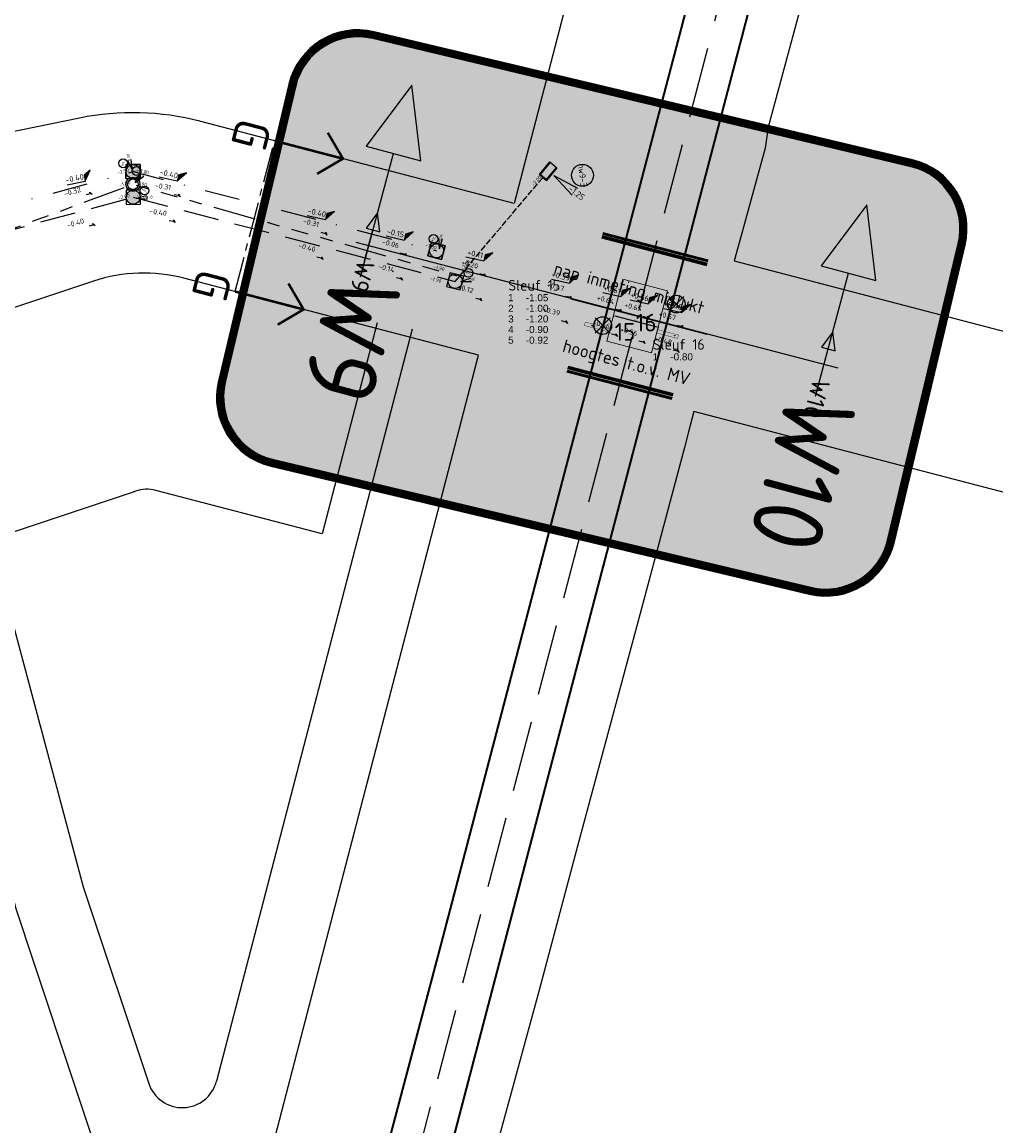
# Model space of a CAD drawing. Extents: x 102676 to 106538, y 417474 to 420545.
# Tile 5 of 112: x 103297 to 103434, y 418533 to 418689. Entities that reach past the tile are written whole.
import ezdxf
from ezdxf.enums import TextEntityAlignment as Align

# ---------------------------------------------------------------- set-up
doc = ezdxf.new("R2010")
doc.units = 0
for name, pattern in [('DGN Style 3', [14.040647, 10.029034, -4.011614]), ('RI-DRAINAGE', [19.2, 6, -1.8, 1.8, -1.8, 2.4, -1.8, 1.8, -1.8]), ('RI-HWA', [7.4, 5, -2.4]), ('RI-HWA_BETON', [11.4, 9, -2.4]), ('RI-VWA', [11, 5, -3, 0, -3]), ('XX-CENTER', [8, 5, -1, 1, -1])]:
    doc.linetypes.add(name, pattern=pattern)
doc.layers.get('0').update_dxf_attribs({"lineweight": 25})
doc.layers.get('DEFPOINTS').update_dxf_attribs({"lineweight": 25})
for name, color, linetype, lineweight in [('00-Aslijn', 5, 'DGN Style 3', 25), ('00_ 06-gps', 7, 'Continuous', 25), ('00_PROEFSLEUVEN', 1, 'Continuous', 25), ('04-best-rijweg hatch', 252, 'Continuous', 0), ('B-WE-GR-BOOM-S @ 0.001', 90, 'Continuous', 25), ('B-WE-KL-DATA_KABELBED_ZIGGO BV-G', 90, 'Continuous', 25), ('C3D-SECTION_SECTIONVIEW_LABELING', 7, 'Continuous', 25), ('C3D-SECTION_SECTIONVIEW_LABELING @ 0.1', 7, 'Continuous', 25), ('Mantelbuis', 30, 'Continuous', 25), ('N-OI-RI-DRAINAGE_BOB-T25', 7, 'Continuous', 25), ('N-OI-RI-DRAINAGE_DRAIN-G', 90, 'RI-DRAINAGE', 25), ('N-OI-RI-DRAINAGE_PUT-S', 90, 'Continuous', 25), ('N-OI-RI-DRAINAGE_PUTNUMMER-S', 90, 'Continuous', 25), ('N-OI-RI-HWA-G', 150, 'RI-HWA', 25), ('N-OI-RI-HWA_BOB-T25', 7, 'Continuous', 25), ('N-OI-RI-HWA_PUTNUMMER-S', 150, 'Continuous', 25), ('N-OI-RI-HWA_RIOOLPUT_INSPECTIEPUT_BETON-S', 150, 'Continuous', 25), ('N-OI-RI-HWA_TRANSPORTLEIDING_PVC_PE_400-G', 150, 'RI-HWA_BETON', 25), ('N-OI-RI-HWA_UITSTROOMBAK-S-200', 150, 'Continuous', 25), ('N-OI-RI-VWA-G', 20, 'RI-VWA', 25), ('N-OI-RI-VWA_BOB-T25', 7, 'Continuous', 25), ('N-OI-RI-VWA_PUTNUMMER-S', 20, 'Continuous', 25), ('N-OI-RI-VWA_RIOOLPUT_INSPECTIEPUT-S', 20, 'Continuous', 25), ('N-PV-KG-GRENS_UITGIFTE', 12, 'Continuous', 25), ('N-WE-KG-GRENS_WERK-G', 7, 'XX-WERKGRENS', 35), ('V-GV-GR-BOOM-S', 90, 'Continuous', 25), ('X-XX-AL-T25', 7, 'Continuous', 25), ('X-XX-AL-TEKENBLAD_KADER-G', 7, 'Continuous', 25), ('X-XX-AL-VERWIJZING-S', 7, 'Continuous', 25), ('X-XX-AL-VERWIJZING_DOORSNEDE-G', 7, 'XX-CENTER', 25), ('X-XX-AL-VERWIJZING_DOORSNEDE-M_OUD', 7, 'Continuous', 25), ('X-XX-AL-VERWIJZING_DOORSNEDE-M_OUD @ 0.5', 7, 'Continuous', 25), ('X-XX-AL-VERWIJZING_DOORSNEDE-M_OUD @ 2', 7, 'Continuous', 25)]:
    doc.layers.add(name, color=color, linetype=linetype, lineweight=lineweight)
doc.styles.add('NLCS-ISO', font='NLCS-ISO.ttf')
doc.styles.add('NLCS-ISO-ANNOTATIEF-T18', font='NLCS-ISO.ttf', dxfattribs={"height": 1.8})
doc.styles.add('NLCS-ISO-ANNOTATIEF-T25', font='NLCS-ISO.ttf', dxfattribs={"height": 2.5})
doc.styles.get("Standard").update_dxf_attribs({"font": 'arial.ttf'})
doc.linetypes.add('XX-WERKGRENS', pattern='A,0,[137,NLCS.shx,S=0.1,R=0,X=-1.1,Y=-1.35],-6', length=6)
doc.dimstyles.new('NLCS-ANNOTATIEF-T18-PIJL_L2_H1', dxfattribs={"dimtxt": 2.5, "dimasz": 1.8, "dimexe": 2, "dimexo": 2, "dimgap": 0.7, "dimtad": 1, "dimzin": 0, "dimdsep": 46, "dimtxsty": 'NLCS-ISO-ANNOTATIEF-T18', "dimcen": 2.5, "dimdle": 2, "dimclrd": 256, "dimclre": 256, "dimclrt": 10, "dimadec": 1, "dimazin": 0, "dimtfac": 1, "dimtdec": 3, "dimtofl": 0, "dimtmove": 0, "dimatfit": 3, "dimfxl": 2, "dimfxlon": 1, "dimtfillclr": 256, "dimtolj": 1, "dimtzin": 0, "dimlwd": -1, "dimlwe": -1, "dimarcsym": 0})

# ---------------------------------------------------------------- blocks, each defined once
blk = doc.blocks.new('SAL-VERWIJZING_DOORSNEDE_LINKS-SO')
at = {"layer": 'X-XX-AL-VERWIJZING_DOORSNEDE-M_OUD'}
for p, q in [((-9, 2), (-14, 0)), ((-9, -2), (-9, 2)), ((-14, 0), (-9, -2)), ((0, 0), (-9, 0))]:
    blk.add_line(p, q, dxfattribs=at)
at = {"layer": 'X-XX-AL-VERWIJZING_DOORSNEDE-M_OUD', "lineweight": 50, "style": 'NLCS-ISO-ANNOTATIEF-T25'}
blk.add_attdef('...', text='', height=2.5, dxfattribs=at).set_placement((0, 0.527), align=Align.MIDDLE_LEFT)
blk = doc.blocks.new('*U495')
at = {"layer": 'X-XX-AL-VERWIJZING_DOORSNEDE-M_OUD @ 0.5'}
ref = blk.add_blockref('SAL-VERWIJZING_DOORSNEDE_LINKS-SO', (103409.52, 418638.63), dxfattribs=dict(at, xscale=0.5, yscale=0.5, zscale=0.5, rotation=254.9557752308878))
ref.add_attrib('...', 'W10', dxfattribs={"layer": '0', "lineweight": 50, "height": 2.5, "rotation": 254.9558, "style": 'NLCS-ISO'}).set_placement((103409.77, 418638.56), align=Align.MIDDLE_LEFT)
at = {"layer": 'X-XX-AL-VERWIJZING_DOORSNEDE-M_OUD @ 2'}
ref = blk.add_blockref('SAL-VERWIJZING_DOORSNEDE_LINKS-SO', (103408.89, 418636.3), dxfattribs=dict(at, xscale=2, yscale=2, zscale=2, rotation=254.9557752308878))
ref.add_attrib('...', 'W10', dxfattribs={"layer": '0', "lineweight": 50, "height": 10, "rotation": 254.9558, "style": 'NLCS-ISO'}).set_placement((103409.91, 418636.03), align=Align.MIDDLE_LEFT)
blk = doc.blocks.new('*U496')
at = {"layer": 'X-XX-AL-VERWIJZING_DOORSNEDE-M_OUD @ 0.5'}
ref = blk.add_blockref('SAL-VERWIJZING_DOORSNEDE_LINKS-SO', (103345.22, 418655.42), dxfattribs=dict(at, xscale=0.5, yscale=0.5, zscale=0.5, rotation=254.9557752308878))
ref.add_attrib('...', 'W9', dxfattribs={"layer": '0', "lineweight": 50, "height": 2.5, "rotation": 254.9558, "style": 'NLCS-ISO'}).set_placement((103345.48, 418655.35), align=Align.MIDDLE_LEFT)
at = {"layer": 'X-XX-AL-VERWIJZING_DOORSNEDE-M_OUD @ 2'}
ref = blk.add_blockref('SAL-VERWIJZING_DOORSNEDE_LINKS-SO', (103344.64, 418653.18), dxfattribs=dict(at, xscale=2, yscale=2, zscale=2, rotation=254.9557752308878))
ref.add_attrib('...', 'W9', dxfattribs={"layer": '0', "lineweight": 50, "height": 10, "rotation": 254.9558, "style": 'NLCS-ISO'}).set_placement((103345.66, 418652.9), align=Align.MIDDLE_LEFT)
blk = doc.blocks.new('Uitgifte Stedenbouw')
at = {"layer": 'N-PV-KG-GRENS_UITGIFTE', "transparency": 33554687}
for p, q in [((103351.92, 418645.77), (103324.31, 418539.6)), ((103346.98, 418646.66), (103339.24, 418616.86)), ((103292.36, 418616.08), (103312.88, 418622.91)), ((103339.24, 418616.86), (103315.72, 418623)), ((103292.36, 418616.08), (103305.49, 418567.03)), ((103305.49, 418567.03), (103314.73, 418539.28))]:
    blk.add_line(p, q, dxfattribs=at)
at = {"layer": 'N-PV-KG-GRENS_UITGIFTE', "transparency": 33554687, "flags": 128}
for points in [[(103323.56, 418928.45), (103428.14, 418901.14), (103413.04, 418843.07), (103366.35, 418663.53), (103322.09, 418675.08), (103321.95, 418675.12, 0.114749), (103304.97, 418675.58), (103268.1, 418668.04), (103265.46, 418677.89), (103221.51, 418842.06), (103206.71, 418897.36), (103250.41, 418911.91), (103312.06, 418928.41, -0.129956), (103323.56, 418928.45)], [(103361.3, 418642.11), (103319.71, 418652.97, 0.145222), (103306.92, 418652.55), (103275.08, 418641.94), (103277.69, 418632.22), (103277.73, 418632.07), (103287.34, 418596.17), (103295.91, 418564.16), (103295.91, 418564.14), (103297.23, 418560.18), (103297.23, 418560.17), (103297.24, 418560.15), (103297.25, 418560.12), (103305.48, 418535.38), (103313.77, 418510.48), (103313.77, 418510.48, 0.746809), (103327.19, 418510.93), (103327.19, 418510.93), (103361.3, 418642.11)]]:
    blk.add_lwpolyline(points, format="xyb", close=True, dxfattribs=at)
blk.add_lwpolyline([(103407.87, 418695.23), (103402.21, 418674.29), (103401.77, 418671.31), (103398.22, 418658.31), (103397.43, 418655.41), (103508.22, 418626.49, 0.399334), (103522.69, 418634.48), (103529.59, 418656.27), (103531.09, 418661.02), (103532.58, 418665.76), (103534.08, 418670.5), (103535.57, 418675.25), (103537.06, 418680), (103538.54, 418684.74), (103540.03, 418689.49)], format="xyb", dxfattribs=at)
for points in [[(103528.66, 418598.42), (103391.73, 418634.17), (103390.96, 418631.27), (103390.38, 418629.08), (103384.47, 418606.84), (103375.48, 418573.5), (103369.88, 418552.45), (103360.58, 418518.46)], [(103306.73, 418563.31), (103306.73, 418563.31)]]:
    blk.add_lwpolyline(points, dxfattribs=at)
at = {"layer": 'N-PV-KG-GRENS_UITGIFTE', "transparency": 33554687}
for centre, start, end in [((103314.46, 418618.17), 75.3682, 108.4196), ((103319.47, 418540.86), 198.4114, 345.4236)]:
    blk.add_arc(centre, 5, start, end, dxfattribs=at)
blk = doc.blocks.new('*D64')
at = {"layer": 'B-WE-KL-DATA_KABELBED_ZIGGO BV-G', "transparency": 16777216}
for p, q in [((103380.38, 418647.71), (103380.33, 418647.49)), ((103380.55, 418647.64), (103386.49, 418646.12)), ((103386.67, 418646.09), (103386.62, 418645.88))]:
    blk.add_line(p, q, dxfattribs=at)
for points in [[(103380.56, 418647.67), (103380.54, 418647.61), (103380.38, 418647.69)], [(103386.5, 418646.15), (103386.48, 418646.09), (103386.67, 418646.08)]]:
    blk.add_solid(points, dxfattribs=at)
at = {"layer": 'DEFPOINTS', "color": 0, "transparency": 16777216}
for p in [(103380.43, 418647.9, 0.63), (103386.67, 418646.08), (103386.72, 418646.29, 0.68)]:
    blk.add_point(p, dxfattribs=at)
at = {"layer": 'B-WE-KL-DATA_KABELBED_ZIGGO BV-G', "color": 10, "transparency": 16777216, "insert": (103383.56, 418647.04), "char_height": 0.18, "attachment_point": 5, "rotation": 345.6311, "style": 'NLCS-ISO-ANNOTATIEF-T18'}
blk.add_mtext('\\A1;6.49', dxfattribs=at)
blk = doc.blocks.new('SRI-UITSTROOMBAK-SO')
at = {"color": 7}
for p, q in [((-3.25, 11.56), (3.25, 11.56)), ((-3.25, 0), (-3.25, 11.56)), ((-2.75, 0.5), (-2.75, 11.56)), ((2.75, 0.5), (2.75, 11.56)), ((3.25, 0), (3.25, 11.56)), ((-3.25, 0), (3.25, 0)), ((-2.75, 0.5), (2.75, 0.5))]:
    blk.add_line(p, q, dxfattribs=at)
at = {"flags": 128}
blk.add_lwpolyline([(-3.25, 11.56), (3.25, 11.56), (3.25, 0), (-3.25, 0)], close=True, dxfattribs=at)
blk = doc.blocks.new('N-SRI-PUT_HWA-SO')
h = blk.add_hatch(color=256)
h.dxf.hatch_style = 1
h.paths.add_polyline_path([(-2, 0, 1), (2, 0, 1)])
at = {"lineweight": -3, "flags": 128}
blk.add_lwpolyline([(-2, -2), (2, -2), (2, 2), (-2, 2)], close=True, dxfattribs=at)
at = {"lineweight": -3}
blk.add_circle((0, 0), 2, dxfattribs=at)
blk = doc.blocks.new('N-SRI-PUT_VWA-SO')
h = blk.add_hatch(color=256)
edge = h.paths.add_edge_path()
edge.add_arc((0, 0), 2, 0, 360)
at = {"flags": 128}
blk.add_lwpolyline([(-2, 2), (2, 2), (2, -2), (-2, -2)], close=True, dxfattribs=at)
at = {"lineweight": -3, "flags": 128}
blk.add_lwpolyline([(2, -2), (2, 2), (-2, 2), (-2, -2)], close=True, dxfattribs=at)
at = {"lineweight": -3}
blk.add_circle((0, 0), 2, dxfattribs=at)
blk = doc.blocks.new('SRI-DRAIN_PUT-SO')
at = {"lineweight": -3}
for radius in [2, 1.5]:
    blk.add_circle((0, 0), radius, dxfattribs=at)
blk = doc.blocks.new('SRI-PUTNUMMER-SO')
for q in [(5.83, 7.6), (7.6, 5.83)]:
    blk.add_line((1.41, 1.41), q)
blk.add_circle((2.41, 9.45), 3.09)
at = {"ltscale": 0.1, "style": 'NLCS-ISO'}
blk.add_attdef('PUTHGT', text='', height=1.8, rotation=45, dxfattribs=at).set_placement((5.39, 5.43), align=Align.MIDDLE_LEFT)
blk.add_attdef('PUTNR', text='', height=1.8, dxfattribs=at).set_placement((2.41, 9.45), align=Align.MIDDLE_CENTER)
blk = doc.blocks.new('SAL-VERWIJZING_AANZICHT_BOVEN-SO')
at = {"linetype": 'Continuous', "const_width": 0.35, "flags": 128}
for points in [[(3, 7), (0, 10), (-3, 7)], [(0, 10), (0, 0)]]:
    blk.add_lwpolyline(points, dxfattribs=at)
at = {"lineweight": 50, "style": 'NLCS-ISO'}
blk.add_attdef('...', text='', height=5, dxfattribs=at).set_placement((-0.02, -0.9), align=Align.TOP_CENTER)
blk = doc.blocks.new('*U130')
for q in [(5.83, 7.6), (7.6, 5.83)]:
    blk.add_line((1.41, 1.41), q)
blk.add_circle((2.41, 9.45), 3.09)
at = {"ltscale": 0.1, "style": 'NLCS-ISO'}
blk.add_attdef('PUTNR', text='', height=1.8, dxfattribs=at).set_placement((2.41, 9.45), align=Align.MIDDLE_CENTER)
blk.add_attdef('PUTHGT', text='', height=1.8, rotation=45, dxfattribs=at).set_placement((5.39, 5.43), align=Align.MIDDLE_LEFT)
blk = doc.blocks.new('N-SAL-HOOGTELABEL_03-SO')
for p, q in [((0, 0), (-2.46, -1.31)), ((-2.46, -3.44), (0, 0)), ((-8.87, -3.44), (-2.46, -3.44)), ((-2.46, -1.31), (-2.46, -3.44))]:
    blk.add_line(p, q)
blk.add_solid([(-2.46, -1.31), (0, 0), (-2.46, -3.44)])
at = {"style": 'NLCS-ISO'}
blk.add_attdef('...', text='', height=1.8, dxfattribs=at).set_placement((-6.01, -2.16), align=Align.MIDDLE)
blk = doc.blocks.new('N-SAL-HOOGTELABEL_01-SO')
for p, q in [((-2.5, 1.3), (-8.8, 1.3)), ((-2.5, 1.3), (-2.5, 3.4)), ((-2.5, 3.4), (0, 0)), ((0, 0), (-2.5, 1.3))]:
    blk.add_line(p, q)
blk.add_solid([(-2.5, 3.4), (-2.5, 1.3), (0, 0)])
at = {"style": 'NLCS-ISO'}
blk.add_attdef('...', text='', height=1.8, dxfattribs=at).set_placement((-6, 2.6), align=Align.MIDDLE)
blk = doc.blocks.new('SGR-BOOM_01-SO')
at = {"linetype": 'ByBlock', "lineweight": 18}
h = blk.add_hatch(color=0, dxfattribs=at)
h.dxf.hatch_style = 1
edge = h.paths.add_edge_path()
edge.add_arc((0, 0), 0.25, 0, 360)
at = {"color": 0, "linetype": 'ByBlock', "lineweight": 18}
for radius in [2, 0.25]:
    blk.add_circle((0, 0), radius, dxfattribs=at)
blk = doc.blocks.new('*U132')
at = {"ltscale": 20, "const_width": 0.05}
blk.add_lwpolyline([(-0.06, -0.24), (0.06, 0.24), (-3.32, 1.14), (-3.45, 0.66)], close=True, dxfattribs=at)
at = {"color": 1, "const_width": 0.025, "flags": 128}
blk.add_lwpolyline([(-0.06, -0.24), (0.06, 0.24)], dxfattribs=at)
blk = doc.blocks.new('*U133')
at = {"ltscale": 20, "const_width": 0.05}
blk.add_lwpolyline([(0.06, 0.24), (-0.06, -0.24), (2.84, -1), (2.97, -0.51)], close=True, dxfattribs=at)
at = {"color": 1, "const_width": 0.025, "flags": 128}
blk.add_lwpolyline([(0.06, 0.24), (-0.06, -0.24)], dxfattribs=at)
blk = doc.blocks.new('Point')
for p, q in [((-0.02, 0.02), (0.02, -0.02)), ((-0.02, -0.02), (0.02, 0.02))]:
    blk.add_line(p, q)
at = {"color": 1}
blk.add_circle((0, 0), 0.03, dxfattribs=at)
for tag, p in [('ELEVATION', (0, 2)), ('DESCRIPTION', (0, 0)), ('POINT_NUMBER', (0, -2))]:
    blk.add_attdef(tag, p, '', height=1)
blk = doc.blocks.new('V-SGR-BOOM_01')
at = {"ltscale": 0.1}
h = blk.add_hatch(color=256, dxfattribs=at)
edge = h.paths.add_edge_path()
edge.add_arc((0, 0), 0.15, 0, 360)
at = {"lineweight": -3}
for p, q in [((-2.15, 2.15), (2.15, -2.15)), ((2.15, 2.15), (-2.15, -2.15))]:
    blk.add_line(p, q, dxfattribs=at)
for radius in [2.5, 0.045]:
    blk.add_circle((0, 0), radius)
at = {"ltscale": 0.1}
blk.add_circle((0, 0), 0.15, dxfattribs=at)

msp = doc.modelspace()

# ---------------------------------------------------------------- hatches: boundary and pattern name
at = {"layer": 'X-XX-AL-TEKENBLAD_KADER-G'}
h = msp.add_hatch(color=9, dxfattribs=at)
h.dxf.hatch_style = 1
edge = h.paths.add_edge_path()
edge.add_line((103332.217, 418627.4074), (103408.2432, 418609.326))
edge.add_arc((103410.3256, 418618.0818), 9, 256.621797, 346.621797)
edge.add_line((103419.0814, 418615.9994), (103429.0412, 418657.8772))
edge.add_arc((103420.2854, 418659.9596), 9, 346.621797, 436.621797)
edge.add_line((103422.3678, 418668.7154), (103346.3417, 418686.7968))
edge.add_arc((103344.2593, 418678.041), 9, 76.621797, 166.621797)
edge.add_line((103335.5035, 418680.1234), (103325.5437, 418638.2456))
edge.add_arc((103334.2994, 418636.1632), 9, 166.621797, 256.621797)

# ---------------------------------------------------------------- linework, layer by layer
at = {"layer": '00-Aslijn'}
msp.add_lwpolyline([(103634.7704, 419606.4742), (103594.1453, 419450.9051), (103588.1292, 419428.1103), (103562.8108, 419332.1802), (103544.9226, 419263.662), (103518.8189, 419163.6754), (103489.8728, 419052.8017), (103450.554, 418902.7044), (103348.6917, 418513.8507), (103321.3012, 418409.289), (103298.4578, 418322.3755)], dxfattribs=at)
msp.add_lwpolyline([(103634.7704, 419606.4742), (103594.1453, 419450.9051), (103588.1292, 419428.1103), (103562.8108, 419332.1802), (103544.9226, 419263.662), (103518.8189, 419163.6754), (103489.8728, 419052.8017), (103450.554, 418902.7044), (103348.6917, 418513.8507), (103321.3012, 418409.289), (103298.4578, 418322.3755)], dxfattribs=at)
msp.add_lwpolyline([(103634.7704, 419606.4742), (103594.1453, 419450.9051), (103588.1292, 419428.1103), (103562.8108, 419332.1802), (103544.9226, 419263.662), (103518.8189, 419163.6754), (103489.8728, 419052.8017), (103450.554, 418902.7044), (103348.6917, 418513.8507), (103321.3012, 418409.289), (103298.4578, 418322.3755)], dxfattribs=at)
at = {"layer": '04-best-rijweg hatch'}
msp.add_lwpolyline([(103381.695, 418652.8152), (103387.971, 418651.1668), (103385.7302, 418642.4209), (103379.4138, 418644.1013)], close=True, dxfattribs=at)
at = {"layer": 'Mantelbuis', "color": 1}
for p, q in [((103393.5537, 418654.7271), (103378.7194, 418658.5996)), ((103393.5537, 418654.7271), (103378.7194, 418658.5996)), ((103393.5753, 418654.8102), (103378.7409, 418658.6827)), ((103393.5753, 418654.8102), (103378.7409, 418658.6827)), ((103393.6108, 418654.9463), (103378.7762, 418658.8189)), ((103393.6108, 418654.9463), (103378.7762, 418658.8189)), ((103393.6397, 418655.0571), (103378.805, 418658.9297)), ((103393.6397, 418655.0571), (103378.805, 418658.9297)), ((103388.741, 418636.2934), (103373.9064, 418640.1666)), ((103388.741, 418636.2934), (103373.9064, 418640.1666)), ((103388.77, 418636.4041), (103373.9355, 418640.2773)), ((103388.77, 418636.4041), (103373.9355, 418640.2773)), ((103388.8055, 418636.5402), (103373.9713, 418640.4133)), ((103388.8055, 418636.5402), (103373.9713, 418640.4133)), ((103388.8273, 418636.6233), (103373.9931, 418640.4964)), ((103388.8273, 418636.6233), (103373.9931, 418640.4964))]:
    msp.add_line(p, q, dxfattribs=at)
at = {"layer": 'Mantelbuis', "color": 8, "linetype": 'Continuous'}
for p, q in [((103393.6933, 418655.2628), (103378.8583, 418659.1355)), ((103393.6933, 418655.2628), (103378.8583, 418659.1355)), ((103393.7226, 418655.3753), (103378.8875, 418659.248)), ((103393.7226, 418655.3753), (103378.8875, 418659.248)), ((103393.7545, 418655.4976), (103378.9192, 418659.3704)), ((103393.7545, 418655.4976), (103378.9192, 418659.3704)), ((103388.6258, 418635.853), (103373.7907, 418639.7263)), ((103388.6258, 418635.853), (103373.7907, 418639.7263)), ((103388.6578, 418635.9752), (103373.8228, 418639.8486)), ((103388.6578, 418635.9752), (103373.8228, 418639.8486)), ((103388.6872, 418636.0877), (103373.8524, 418639.961)), ((103388.6872, 418636.0877), (103373.8524, 418639.961))]:
    msp.add_line(p, q, dxfattribs=at)
at = {"layer": 'Mantelbuis'}
msp.add_lwpolyline([(103374.3252, 418650.0783), (103393.5452, 418645.0605)], dxfattribs=at)
msp.add_lwpolyline([(103374.3252, 418650.0783), (103393.5452, 418645.0605)], dxfattribs=at)
at = {"layer": 'N-OI-RI-DRAINAGE_DRAIN-G', "flags": 128}
msp.add_lwpolyline([(103269.5965, 418650.4313), (103312.4969, 418666.227), (103358.2471, 418653.2934)], dxfattribs=at)
at = {"layer": 'N-OI-RI-HWA-G'}
for p, q in [((103270.9156, 418653.2589), (103312.5385, 418664.4004)), ((103312.5385, 418664.4004), (103358.021, 418652.5262))]:
    msp.add_line(p, q, dxfattribs=at)
at = {"layer": 'N-OI-RI-HWA_TRANSPORTLEIDING_PVC_PE_400-G', "ltscale": 0.1}
msp.add_line((103358.021, 418652.5262), (103370.3965, 418667.1897), dxfattribs=at)
at = {"layer": 'N-OI-RI-VWA-G', "flags": 128}
msp.add_lwpolyline([(103269.0536, 418656.3839), (103312.5263, 418668.0209), (103355.3814, 418656.8326)], dxfattribs=at)
at = {"layer": 'N-WE-KG-GRENS_WERK-G', "ltscale": 0.25, "elevation": 0.779}
msp.add_lwpolyline([(103339.5221, 418461.7917), (103605.6437, 419477.4667), (103597.3039, 419479.5894), (103576.1814, 419399.3051), (103555.1176, 419320.3621), (103540.6631, 419264.0134), (103527.8579, 419215.3334), (103506.7047, 419134.6646), (103484.8365, 419051.358), (103464.8361, 418974.5969), (103448.0806, 418910.9743), (103428.7147, 418836.6072), (103415.0297, 418785.6409), (103402.7666, 418737.8235), (103389.9359, 418688.2546), (103373.9018, 418627.375), (103355.97, 418558.9116), (103346.377, 418522.6766), (103335.1424, 418479.7744), (103331.0429, 418463.9945)], close=True, dxfattribs=at)
at = {"layer": 'X-XX-AL-TEKENBLAD_KADER-G', "color": 240, "true_color": 0xed1f24}
for points in [[(103331.9857, 418626.4346), (103408.0118, 418608.3532, 0.41421356), (103420.0542, 418615.768), (103430.0141, 418657.6458, 0.41421356), (103422.5992, 418669.6882), (103346.5731, 418687.7697, 0.41421356), (103334.5307, 418680.3548), (103324.5708, 418638.477, 0.41421356)], [(103332.217, 418627.4074), (103408.2432, 418609.326, 0.41421356), (103419.0814, 418615.9994), (103429.0412, 418657.8772, 0.41421356), (103422.3678, 418668.7154), (103346.3417, 418686.7968, 0.41421356), (103335.5035, 418680.1234), (103325.5437, 418638.2456, 0.41421356)]]:
    msp.add_lwpolyline(points, format="xyb", close=True, dxfattribs=at)
at = {"layer": 'X-XX-AL-TEKENBLAD_KADER-G', "color": 240, "linetype": 'DGN Style 3', "true_color": 0xed1f24, "const_width": 1}
msp.add_lwpolyline([(103332.1014, 418626.921), (103408.1275, 418608.8396, 0.41421356), (103419.5678, 418615.8837), (103429.5276, 418657.7615, 0.41421356), (103422.4835, 418669.2018), (103346.4574, 418687.2832, 0.41421356), (103335.0171, 418680.2391), (103325.0572, 418638.3613, 0.41421356)], format="xyb", close=True, dxfattribs=at)
at = {"layer": 'X-XX-AL-VERWIJZING-S'}
msp.add_lwpolyline([(103343.96, 418658.0717), (103412.0347, 418640.2992)], dxfattribs=at)
at = {"layer": 'X-XX-AL-VERWIJZING_DOORSNEDE-G'}
msp.add_lwpolyline([(103326.9306, 418651.083), (103332.4879, 418672.3697)], dxfattribs=at)
at = {"layer": 'X-XX-AL-VERWIJZING_DOORSNEDE-M_OUD'}
msp.add_lwpolyline([(103343.96, 418658.0717), (103412.0347, 418640.2992)], dxfattribs=at)
msp.add_lwpolyline([(103343.96, 418658.0717), (103412.0347, 418640.2992)], dxfattribs=at)

# ---------------------------------------------------------------- block references
at = {"layer": '00_ 06-gps', "ltscale": 20}
ref = msp.add_blockref('Point', (103377.6661, 418646.1751), dxfattribs=at)
ref.add_attrib('POINT_NUMBER', '1', (103365.4866, 418649.7215), dxfattribs={"layer": '0', "height": 1})
ref.add_attrib('ELEVATION', '-1.05', (103367.9866, 418649.7215), dxfattribs={"layer": '0', "height": 1})
ref = msp.add_blockref('Point', (103377.5888, 418646.1957), dxfattribs=at)
ref.add_attrib('POINT_NUMBER', '2', (103365.4866, 418648.2215), dxfattribs={"layer": '0', "height": 1})
ref.add_attrib('ELEVATION', '-1.00', (103367.9866, 418648.2215), dxfattribs={"layer": '0', "height": 1})
ref = msp.add_blockref('Point', (103377.4246, 418646.2394), dxfattribs=at)
ref.add_attrib('POINT_NUMBER', '3', (103365.4866, 418646.7215), dxfattribs={"layer": '0', "height": 1})
ref.add_attrib('ELEVATION', '-1.20', (103367.9866, 418646.7215), dxfattribs={"layer": '0', "height": 1})
ref = msp.add_blockref('Point', (103377.3472, 418646.2599), dxfattribs=at)
ref.add_attrib('POINT_NUMBER', '4', (103365.4866, 418645.2215), dxfattribs={"layer": '0', "height": 1})
ref.add_attrib('ELEVATION', '-0.90', (103367.9866, 418645.2215), dxfattribs={"layer": '0', "height": 1})
ref = msp.add_blockref('Point', (103377.3279, 418646.2651), dxfattribs=at)
ref.add_attrib('POINT_NUMBER', '5', (103365.4866, 418643.7215), dxfattribs={"layer": '0', "height": 1})
ref.add_attrib('ELEVATION', '-0.92', (103367.9866, 418643.7215), dxfattribs={"layer": '0', "height": 1})
ref = msp.add_blockref('Point', (103389.017, 418644.8461), dxfattribs=at)
ref.add_attrib('POINT_NUMBER', '1', (103385.8975, 418641.368), dxfattribs={"layer": '0', "height": 1})
ref.add_attrib('ELEVATION', '-0.80', (103388.3975, 418641.368), dxfattribs={"layer": '0', "height": 1})
at = {"layer": '00_PROEFSLEUVEN'}
for name, p in [('*U132', (103379.6956, 418645.6352)), ('*U133', (103386.5738, 418645.4621))]:
    msp.add_blockref(name, p, dxfattribs=at)
at = {"layer": 'B-WE-GR-BOOM-S @ 0.001', "ltscale": 20, "xscale": 0.001, "yscale": 0.001, "zscale": 0.001}
for p in [(103381.204, 418655.552), (103389.237, 418649.333), (103378.844, 418646.294), (103386.804, 418639.808), (103376.434, 418637.228)]:
    msp.add_blockref('SGR-BOOM_01-SO', p, dxfattribs=at)
at = {"layer": 'C3D-SECTION_SECTIONVIEW_LABELING', "color": 7, "linetype": 'Continuous', "lineweight": -3, "xscale": 0.4075305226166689, "yscale": 0.4075305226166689, "zscale": 0.4075305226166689}
for p, rotation in [((103306.4695, 418668.2291, -0.4), 11.35149188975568), ((103320.0555, 418667.8639, -0.4), 347.312705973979), ((103340.9628, 418662.4056, -0.4), 347.312705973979), ((103352.0786, 418659.5057, -0.1489), 347.312705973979), ((103363.3376, 418656.5663, 0.1108), 347.312705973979), ((103375.4323, 418653.4087, 0.3897), 347.312705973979), ((103382.6817, 418651.5201, 0.6123), 347.312705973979), ((103386.5586, 418650.504, 0.5625), 347.312705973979), ((103391.3015, 418649.2658, 0.477), 347.312705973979)]:
    msp.add_blockref('N-SAL-HOOGTELABEL_03-SO', p, dxfattribs=dict(at, rotation=rotation))
at = {"layer": 'C3D-SECTION_SECTIONVIEW_LABELING @ 0.1', "color": 7, "linetype": 'Continuous', "lineweight": -3, "xscale": 0.1, "yscale": 0.1, "zscale": 0.1}
for p, rotation in [((103306.7578, 418664.8476, -0.3162), 15.84057235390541), ((103319.1714, 418664.4774, -0.313), 351.8847522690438), ((103307.1794, 418660.4163, -0.398), 15.84057235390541), ((103318.473, 418660.8309, -0.3982), 351.8847522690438), ((103339.894, 418659.0677, -0.313), 345.3682417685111), ((103351.1274, 418656.135, -0.0629), 345.3682417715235), ((103339.3127, 418655.6039, -0.3997), 345.3682417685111), ((103362.3131, 418653.2147, 0.195), 345.3682417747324), ((103350.5462, 418652.6711, -0.1414), 345.3682417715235), ((103374.434, 418650.0503, 0.4746), 345.3682417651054), ((103361.7319, 418649.7509, 0.1158), 345.3682417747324), ((103381.498, 418648.2061, 0.6422), 345.3735120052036), ((103385.3686, 418647.1968, 0.65), 345.3677381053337), ((103373.8528, 418646.5864, 0.3945), 345.3682417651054), ((103390.205, 418645.9341, 0.5672), 345.3677381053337), ((103380.9167, 418644.7422, 0.5625), 345.3735120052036), ((103384.7874, 418643.7329, 0.5626), 345.3677381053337), ((103389.6238, 418642.4702, 0.476), 345.3677381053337)]:
    msp.add_blockref('N-SAL-HOOGTELABEL_01-SO', p, dxfattribs=dict(at, rotation=rotation))
at = {"layer": 'N-OI-RI-DRAINAGE_PUT-S', "xscale": 0.5, "yscale": 0.5, "zscale": 0.5, "rotation": 344.2144004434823}
msp.add_blockref('SRI-DRAIN_PUT-SO', (103312.4969, 418666.227), dxfattribs=at)
at = {"layer": 'N-OI-RI-DRAINAGE_PUTNUMMER-S', "ltscale": 10, "xscale": 0.2, "yscale": 0.2, "zscale": 0.2}
msp.add_blockref('*U130', (103312.5329, 418666.2105), dxfattribs=at).add_auto_attribs({'PUTNR': 'dw9-1', 'PUTHGT': '-0.33'})
at = {"layer": 'N-OI-RI-HWA_PUTNUMMER-S', "xscale": 0.5, "yscale": 0.5, "zscale": 0.5, "rotation": 277.4560211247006}
msp.add_blockref('SRI-PUTNUMMER-SO', (103371.1366, 418668.0776), dxfattribs=at).add_auto_attribs({'PUTNR': 'hw9-3', 'PUTHGT': '-1.25'})
at = {"layer": 'N-OI-RI-HWA_PUTNUMMER-S', "ltscale": 10, "xscale": 0.2, "yscale": 0.2, "zscale": 0.2}
for p, rotation, values in [((103312.5385, 418664.2532), 318.9098202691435, {'PUTNR': 'hw9-1', 'PUTHGT': '-0.33'}), ((103358.4081, 418652.4251), 325.5257956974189, {'PUTNR': 'hw9-2', 'PUTHGT': '0.06'})]:
    msp.add_blockref('SRI-PUTNUMMER-SO', p, dxfattribs=dict(at, rotation=rotation)).add_auto_attribs(values)
at = {"layer": 'N-OI-RI-HWA_RIOOLPUT_INSPECTIEPUT_BETON-S'}
for p, xscale, yscale, zscale, rotation in [((103312.5385, 418664.4004), 0.4999999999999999, 0.4999999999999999, 0.4999999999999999, 0.5959040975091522), ((103358.021, 418652.5262), 0.5, 0.5, 0.5, 345.3682417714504)]:
    msp.add_blockref('N-SRI-PUT_HWA-SO', p, dxfattribs=dict(at, xscale=xscale, yscale=yscale, zscale=zscale, rotation=rotation))
at = {"layer": 'N-OI-RI-HWA_UITSTROOMBAK-S-200', "xscale": 0.2, "yscale": 0.2, "zscale": 0.2, "rotation": 320.1919659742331}
msp.add_blockref('SRI-UITSTROOMBAK-SO', (103370.3965, 418667.1897), dxfattribs=at)
at = {"layer": 'N-OI-RI-VWA_PUTNUMMER-S', "ltscale": 10}
for p, xscale, yscale, zscale, rotation, values in [((103312.5385, 418667.8497), 0.2000000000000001, 0.2000000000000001, 0.2000000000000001, 60.90633748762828, {'PUTNR': 'vw9-1', 'PUTHGT': '-0.38'}), ((103355.7684, 418656.7316), 0.2, 0.2, 0.2, 38.89917545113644, {'PUTNR': 'vw9-2', 'PUTHGT': '0.06'})]:
    msp.add_blockref('SRI-PUTNUMMER-SO', p, dxfattribs=dict(at, xscale=xscale, yscale=yscale, zscale=zscale, rotation=rotation)).add_auto_attribs(values)
at = {"layer": 'N-OI-RI-VWA_RIOOLPUT_INSPECTIEPUT-S'}
for p, xscale, yscale, zscale, rotation in [((103312.5263, 418668.0209), 0.4999999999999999, 0.4999999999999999, 0.4999999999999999, 359.2864139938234), ((103355.3814, 418656.8326), 0.5, 0.5, 0.5, 345.3682417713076)]:
    msp.add_blockref('N-SRI-PUT_VWA-SO', p, dxfattribs=dict(at, xscale=xscale, yscale=yscale, zscale=zscale, rotation=rotation))
at = {"layer": 'N-PV-KG-GRENS_UITGIFTE'}
msp.add_blockref('Uitgifte Stedenbouw', (0, 0), dxfattribs=at)
at = {"layer": 'V-GV-GR-BOOM-S', "xscale": 0.5, "yscale": 0.5, "zscale": 0.5}
for p in [(103389.2374, 418649.3207), (103378.844, 418646.2818)]:
    msp.add_blockref('V-SGR-BOOM_01', p, dxfattribs=at)
at = {"layer": 'X-XX-AL-VERWIJZING_DOORSNEDE-G', "rotation": 255.3682417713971}
for p in [(103332.4879, 418672.3697), (103326.9306, 418651.083)]:
    msp.add_blockref('SAL-VERWIJZING_AANZICHT_BOVEN-SO', p, dxfattribs=at).add_auto_attribs({'...': 'G'})
at = {"layer": 'X-XX-AL-VERWIJZING_DOORSNEDE-M_OUD', "color": 52, "linetype": 'ByBlock', "true_color": 0xc8c92d}
for name in ['*U496', '*U495']:
    msp.add_blockref(name, (0, 0), dxfattribs=at)

# ---------------------------------------------------------------- texts
at = {"ltscale": 20, "char_height": 1.8, "attachment_point": 1, "rotation": 344.960257, "style": 'NLCS-ISO'}
for s, insert in [('nap inmeting mislukt', (103372.2666, 418655.2774)), ('hoogtes t.o.v. MV', (103373.5153, 418644.3685))]:
    msp.add_mtext_dynamic_manual_height_columns(s, width=23.227808, gutter_width=7.5, heights=[3.474], dxfattribs=dict(at, insert=insert))
at = {"layer": '00_ 06-gps', "ltscale": 20, "style": 'NLCS-ISO'}
for s, p in [('Sleuf 15', (103365.4866, 418651.2215)), ('Sleuf 16', (103385.8975, 418642.868))]:
    msp.add_text(s, height=1.5, dxfattribs=at).set_placement(p)
at = {"layer": '00_PROEFSLEUVEN', "ltscale": 20, "char_height": 2.5, "attachment_point": 1, "style": 'NLCS-ISO'}
for s, insert in [('16', (103383.5253, 418647.947)), ('15', (103380.5319, 418646.6453))]:
    msp.add_mtext_dynamic_manual_height_columns(s, width=1.063304, gutter_width=7.5, heights=[0], dxfattribs=dict(at, insert=insert))
at = {"layer": 'N-OI-RI-DRAINAGE_BOB-T25', "style": 'NLCS-ISO-ANNOTATIEF-T25'}
for rotation, p in [(14.684053, (103312.2043, 418666.2778)), (345.368242, (103356.445, 418653.9718))]:
    msp.add_text('-1.90', height=0.5, rotation=rotation, dxfattribs=at).set_placement(p, align=Align.RIGHT)
msp.add_text('-1.90', height=0.5, rotation=345.368242, dxfattribs=at).set_placement((103312.861, 418666.2799))
at = {"layer": 'N-OI-RI-HWA_BOB-T25', "style": 'NLCS-ISO-ANNOTATIEF-T25'}
for rotation, p in [(50.144457, (103369.1234, 418665.9094)), (345.368242, (103312.9763, 418664.4411)), (50.144457, (103359.0839, 418654.0137))]:
    msp.add_text('-2.00', height=0.5, rotation=rotation, dxfattribs=at).set_placement(p)
for s, rotation, p in [('-2.60', 14.684053, (103312.0997, 418664.4382)), ('-1.90', 345.368242, (103355.9844, 418652.3078))]:
    msp.add_text(s, height=0.5, rotation=rotation, dxfattribs=at).set_placement(p, align=Align.RIGHT)
at = {"layer": 'N-OI-RI-VWA_BOB-T25', "style": 'NLCS-ISO-ANNOTATIEF-T25'}
for s, rotation, p in [('-2.50', 14.684053, (103311.9996, 418668.0347)), ('-1.80', 345.368242, (103355.3225, 418657.003))]:
    msp.add_text(s, height=0.5, rotation=rotation, dxfattribs=at).set_placement(p, align=Align.RIGHT)
msp.add_text('-2.20', height=0.5, rotation=345.368242, dxfattribs=at).set_placement((103313.0763, 418668.0323))
at = {"layer": 'X-XX-AL-T25', "color": 7, "linetype": 'Continuous', "lineweight": 25, "attachment_point": 5, "style": 'NLCS-ISO'}
for s, insert, char_height, rotation in [('{\\fNLCS-ISO|b0|i0|c0|p2;-0.40}', (103304.2542, 418667.0704, -0.4), 0.8, 11.351492), ('{\\fNLCS-ISO|b0|i0|c0|p2;-0.40}', (103317.5604, 418667.7081, -0.4), 0.8, 347.312706), ('{\\fNLCS-ISO|b0|i0|c0|p2;-0.31}', (103316.7519, 418665.9335, -0.313), 0.72, 351.884752), ('{\\fNLCS-ISO|b0|i0|c0|p2;-0.32}', (103303.9554, 418665.1959, -0.3162), 0.72, 15.840572), ('{\\fNLCS-ISO|b0|i0|c0|p2;-0.40}', (103304.3771, 418660.7646, -0.398), 0.72, 15.840572), ('{\\fNLCS-ISO|b0|i0|c0|p2;-0.40}', (103316.0534, 418662.287, -0.3982), 0.72, 351.884752), ('{\\fNLCS-ISO|b0|i0|c0|p2;-0.40}', (103338.4677, 418662.2498, -0.4), 0.8, 347.312706), ('{\\fNLCS-ISO|b0|i0|c0|p2;-0.31}', (103337.6553, 418660.7891, -0.313), 0.72, 345.368242), ('{\\fNLCS-ISO|b0|i0|c0|p2;-0.15}', (103349.5835, 418659.3499, -0.1489), 0.8, 347.312706), ('{\\fNLCS-ISO|b0|i0|c0|p2;-0.06}', (103348.8888, 418657.8563, -0.0629), 0.72, 345.368242), ('{\\fNLCS-ISO|b0|i0|c0|p2;-0.40}', (103337.0741, 418657.3252, -0.3997), 0.72, 345.368242), ('{\\fNLCS-ISO|b0|i0|c0|p2;+0.11}', (103360.8425, 418656.4105, 0.1108), 0.8, 347.312706), ('{\\fNLCS-ISO|b0|i0|c0|p2;+0.20}', (103360.0745, 418654.936, 0.195), 0.72, 345.368242), ('{\\fNLCS-ISO|b0|i0|c0|p2;-0.14}', (103348.3075, 418654.3925, -0.1414), 0.72, 345.368242), ('{\\fNLCS-ISO|b0|i0|c0|p2;+0.39}', (103372.9371, 418653.2529, 0.3897), 0.8, 347.312706), ('{\\fNLCS-ISO|b0|i0|c0|p2;+0.47}', (103372.1954, 418651.7716, 0.4746), 0.72, 345.368242), ('{\\fNLCS-ISO|b0|i0|c0|p2;+0.12}', (103359.4932, 418651.4722, 0.1158), 0.72, 345.368242), ('{\\fNLCS-ISO|b0|i0|c0|p2;+0.61}', (103380.1866, 418651.3643, 0.6123), 0.8, 347.312706), ('{\\fNLCS-ISO|b0|i0|c0|p2;+0.56}', (103384.0634, 418650.3482, 0.5625), 0.8, 347.312706), ('{\\fNLCS-ISO|b0|i0|c0|p2;+0.64}', (103379.2592, 418649.9272, 0.6422), 0.72, 345.373512), ('{\\fNLCS-ISO|b0|i0|c0|p2;+0.65}', (103383.13, 418648.9181, 0.65), 0.72, 345.367738), ('{\\fNLCS-ISO|b0|i0|c0|p2;+0.48}', (103388.8064, 418649.11, 0.477), 0.8, 347.312706), ('{\\fNLCS-ISO|b0|i0|c0|p2;+0.39}', (103371.6141, 418648.3077, 0.3945), 0.72, 345.368242), ('{\\fNLCS-ISO|b0|i0|c0|p2;+0.57}', (103387.9664, 418647.6554, 0.5672), 0.72, 345.367738), ('{\\fNLCS-ISO|b0|i0|c0|p2;+0.56}', (103378.6779, 418646.4633, 0.5625), 0.72, 345.373512), ('{\\fNLCS-ISO|b0|i0|c0|p2;+0.56}', (103382.5487, 418645.4543, 0.5626), 0.72, 345.367738), ('{\\fNLCS-ISO|b0|i0|c0|p2;+0.48}', (103387.3851, 418644.1916, 0.476), 0.72, 345.367738)]:
    msp.add_mtext(s, dxfattribs=dict(at, insert=insert, char_height=char_height, rotation=rotation))

# ---------------------------------------------------------------- dimensions: what is measured, and where the dimension line sits
at = {"layer": 'B-WE-KL-DATA_KABELBED_ZIGGO BV-G'}
dim = msp.add_aligned_dim(p1=(103380.43, 418647.898, 0.631), p2=(103386.7206, 418646.2865, 0.6763), distance=-0.2177, dimstyle='NLCS-ANNOTATIEF-T18-PIJL_L2_H1', dxfattribs=at)
dim.commit()
dim.dimension.update_dxf_attribs({"geometry": '*D64', "text_midpoint": (103383.561, 418647.0363)})

doc.saveas('drawing.dxf')
